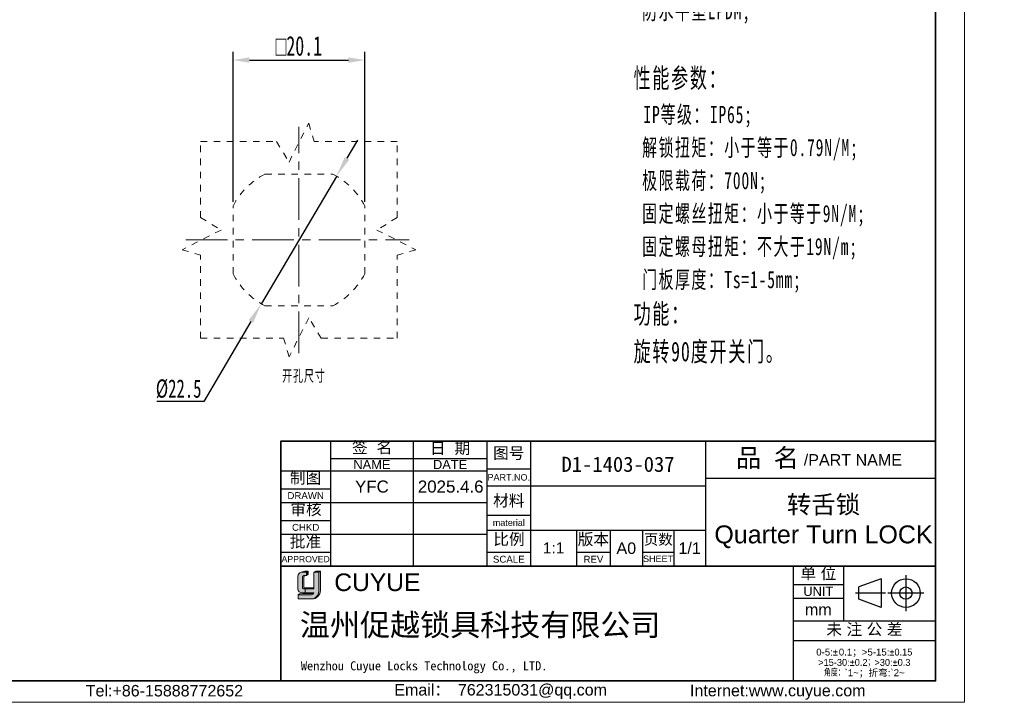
# Model space of a CAD drawing. Header units: millimetres. Extents: x 2948 to 3214, y 1377 to 1606.
# Tile 6 of 12: x 3064 to 3214, y 1377 to 1481. Entities that reach past the tile are written whole.
import ezdxf

# ---------------------------------------------------------------- set-up
doc = ezdxf.new("R2010")
doc.units = ezdxf.units.MM
doc.linetypes.add('CENTER', pattern=[10.15999984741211, 6.349999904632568, -1.269999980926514, 1.269999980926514, -1.269999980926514])
doc.linetypes.add('虚线', pattern=[2, 1, -1])
doc.layers.get('Defpoints').update_dxf_attribs({"lineweight": 18})
for name, color, linetype, lineweight in [('0007', 7, 'Continuous', 5), ('中心线层', 1, 'CENTER', 18), ('实线层', 7, 'Continuous', 25), ('尺寸线层', 3, 'Continuous', 18), ('粗实线层', 7, 'Continuous', 35), ('细实线层', 3, 'Continuous', 18), ('虚线层', 6, '虚线', 18)]:
    doc.layers.add(name, color=color, linetype=linetype, lineweight=lineweight)
doc.styles.add('ARIAL', font='arial.ttf')
doc.styles.get("Standard").update_dxf_attribs({"font": 'arial.ttf'})
doc.styles.add('TEXTSTYLE_2', font='arial.ttf')
doc.styles.add('TEXTSTYLE_3', font='arial.ttf')
doc.styles.add('TEXTSTYLE_4', font='arial.ttf')
doc.styles.add('标准', font='txt', dxfattribs={"width": 0.667})
doc.dimstyles.new('对齐', dxfattribs={"dimtxt": 3, "dimasz": 2.5, "dimexe": 1.25, "dimexo": 0.625, "dimtad": 1, "dimdsep": 46, "dimtxsty": '标准', "dimcen": 2.5, "dimdle": 5, "dimclrd": 3, "dimclre": 3, "dimclrt": 3, "dimadec": 0, "dimazin": 0, "dimtfac": 1, "dimtmove": 0, "dimatfit": 3, "dimfxl": 1, "dimtolj": 1, "dimarcsym": 0})
doc.dimstyles.new('标准', dxfattribs={"dimscale": 0.8, "dimtxt": 3.5, "dimasz": 4, "dimexe": 2, "dimexo": 0, "dimtad": 1, "dimdec": 1, "dimdsep": 46, "dimtxsty": '标准', "dimblk": '_CAXARROW', "dimcen": 0, "dimdle": 8, "dimazin": 2, "dimtfac": 0.707107, "dimtmove": 0, "dimatfit": 3, "dimfxl": 1, "dimtolj": 1, "dimarcsym": 1})

# ---------------------------------------------------------------- blocks, each defined once
blk = doc.blocks.new('_CAXARROW')
blk.add_hatch(color=0).paths.add_polyline_path([(0, 0), (-1, 0.125), (-1, -0.125)], flags=0)
blk = doc.blocks.new('*D21')
at = {"layer": 'Defpoints', "color": 0, "transparency": 16777216}
for p in [(3112.499888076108, 1457.480304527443), (3101.074962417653, 1438.096778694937)]:
    blk.add_point(p, dxfattribs=at)
at = {"layer": '尺寸线层', "color": 0, "linetype": 'Continuous', "lineweight": -2, "transparency": 16777216}
for p, q in [((3114.124766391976, 1460.237072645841), (3115.749644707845, 1462.993840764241)), ((3112.499888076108, 1457.480304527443), (3101.074962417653, 1438.096778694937)), ((3099.450084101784, 1435.340010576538), (3092.273438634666, 1423.164115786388)), ((3092.273438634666, 1423.164115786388), (3085.104332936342, 1423.164115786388))]:
    blk.add_line(p, q, dxfattribs=at)
at = {"layer": '尺寸线层', "color": 0, "lineweight": -2, "transparency": 16777216, "xscale": 3.2, "yscale": 3.2, "zscale": 3.2}
for p, rotation in [((3112.499888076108, 1457.480304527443), 239.4842980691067), ((3101.074962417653, 1438.096778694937), 59.48429806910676)]:
    blk.add_blockref('_CAXARROW', p, dxfattribs=dict(at, rotation=rotation))
at = {"layer": '尺寸线层', "color": 0, "transparency": 16777216, "insert": (3088.438885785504, 1425.064115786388), "char_height": 2.8, "width": 22.96026396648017, "attachment_point": 5, "style": '标准'}
blk.add_mtext('\\A1;%%C22.5', dxfattribs=at)
blk = doc.blocks.new('*D30')
at = {"layer": 'Defpoints', "color": 0, "transparency": 16777216}
for p in [(3116.837425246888, 1475.22363454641), (3096.73742524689, 1452.976026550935), (3116.837425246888, 1452.976026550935)]:
    blk.add_point(p, dxfattribs=at)
at = {"layer": '尺寸线层', "color": 3, "linetype": 'Continuous', "lineweight": -2, "transparency": 16777216}
for p, q in [((3096.73742524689, 1453.601026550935), (3096.73742524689, 1476.47363454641)), ((3116.837425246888, 1453.601026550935), (3116.837425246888, 1476.47363454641)), ((3099.23742524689, 1475.22363454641), (3114.337425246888, 1475.22363454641))]:
    blk.add_line(p, q, dxfattribs=at)
at = {"layer": '尺寸线层', "color": 3, "transparency": 16777216}
for points in [[(3099.23742524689, 1475.640301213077), (3099.23742524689, 1474.806967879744), (3096.73742524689, 1475.22363454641)], [(3114.337425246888, 1475.640301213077), (3114.337425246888, 1474.806967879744), (3116.837425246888, 1475.22363454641)]]:
    blk.add_solid(points, dxfattribs=at)
at = {"layer": '尺寸线层', "color": 3, "transparency": 16777216, "insert": (3106.787425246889, 1477.364403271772), "char_height": 3, "attachment_point": 5, "style": '标准'}
blk.add_mtext('\\A1;{\\fAMGDT|b0|i0|c134|p34;o}20.1', dxfattribs=at)

msp = doc.modelspace()

# ---------------------------------------------------------------- hatches: boundary and pattern name
at = {"layer": '实线层'}
h = msp.add_hatch(color=30, dxfattribs=at)
edge = h.paths.add_edge_path(flags=0)
edge.add_arc((3107.594209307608, 1396.346362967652), 0.2507087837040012, 103.89623382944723, 180.1196323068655, ccw=False)
edge.add_line((3107.533998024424, 1396.589734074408), (3107.925994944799, 1396.589734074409))
edge.add_line((3107.925994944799, 1396.589734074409), (3107.925994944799, 1397.126149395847))
edge.add_line((3107.925994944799, 1397.126149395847), (3107.138209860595, 1397.126149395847))
edge.add_arc((3107.385050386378, 1396.386302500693), 0.7799382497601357, 108.450622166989, 173.4013944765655)
edge.add_line((3106.610278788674, 1396.475927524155), (3106.610278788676, 1394.581587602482))
edge.add_arc((3107.277649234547, 1394.643760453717), 0.6702602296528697, 185.3223660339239, 272.7233690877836)
edge.add_line((3107.309495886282, 1393.974257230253), (3107.729486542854, 1393.974257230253))
edge.add_line((3107.729486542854, 1393.974257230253), (3107.729486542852, 1394.581587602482))
edge.add_line((3107.729486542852, 1394.581587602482), (3107.54042097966, 1394.581587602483))
edge.add_arc((3107.524655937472, 1394.762206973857), 0.1813060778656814, 177.6597996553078, 274.9883187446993, ccw=False)
edge.add_line((3107.343501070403, 1394.769610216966), (3107.343501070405, 1396.345839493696))
h = msp.add_hatch(color=254, dxfattribs=at)
h.paths.add_polyline_path([(3107.711169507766, 1397.285699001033), (3107.138209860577, 1397.126149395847), (3107.925994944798, 1397.126149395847), (3108.196932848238, 1397.285699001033)], flags=0)
h.paths.add_polyline_path([(3109.079909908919, 1397.126149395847), (3109.847384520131, 1397.126149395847), (3110.072937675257, 1397.285699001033), (3109.362816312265, 1397.285699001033)], flags=0)
msp.add_hatch(color=251, dxfattribs=at).paths.add_polyline_path([(3107.925994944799, 1396.589734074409), (3108.196932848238, 1396.795599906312), (3108.196932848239, 1397.285699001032), (3107.925994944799, 1397.126149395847)], flags=0)
h = msp.add_hatch(color=251, dxfattribs=at)
edge = h.paths.add_edge_path(flags=0)
edge.add_line((3110.072937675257, 1397.285699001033), (3109.847384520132, 1397.126149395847))
edge.add_line((3109.847384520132, 1397.126149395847), (3109.847384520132, 1394.313495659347))
edge.add_arc((3108.574395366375, 1394.263844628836), 1.273957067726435, -71.7415424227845, 2.233603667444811, ccw=False)
edge.add_arc((3108.762450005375, 1394.347860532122), 1.310938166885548, 279.2658368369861, 358.4978790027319)
edge.add_line((3110.072937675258, 1394.313495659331), (3110.072937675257, 1397.285699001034))
h = msp.add_hatch(color=251, dxfattribs=at)
edge = h.paths.add_edge_path(flags=0)
edge.add_line((3107.52430159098, 1394.878687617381), (3107.52430159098, 1396.345839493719))
edge.add_arc((3107.775009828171, 1396.346362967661), 0.2507087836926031, 103.89623382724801, 180.1196323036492, ccw=False)
edge.add_line((3107.714798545, 1396.589734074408), (3107.533998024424, 1396.589734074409))
edge.add_arc((3107.594209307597, 1396.346362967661), 0.250708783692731, 103.8962338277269, 180.1196323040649)
edge.add_line((3107.343501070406, 1396.345839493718), (3107.343501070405, 1394.769610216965))
edge.add_arc((3107.524655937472, 1394.762206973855), 0.1813060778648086, 177.6597996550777, 274.9883187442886)
edge.add_line((3107.540420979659, 1394.581587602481), (3109.07990990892, 1394.581587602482))
edge.add_line((3109.079909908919, 1394.581587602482), (3109.079909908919, 1394.734212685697))
edge.add_line((3109.079909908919, 1394.734212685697), (3107.640012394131, 1394.734212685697))
edge.add_arc((3107.666751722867, 1394.874202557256), 0.1425207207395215, 178.1966309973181, 259.1862447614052, ccw=False)
h = msp.add_hatch(color=251, dxfattribs=at)
edge = h.paths.add_edge_path(flags=0)
edge.add_line((3106.856425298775, 1393.829936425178), (3106.695051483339, 1393.652338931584))
edge.add_line((3106.695051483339, 1393.652338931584), (3108.697120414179, 1393.652338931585))
edge.add_arc((3108.623770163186, 1394.128103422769), 0.481385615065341, 278.764480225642, 323.8869948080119)
edge.add_line((3109.012660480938, 1393.844384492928), (3106.856425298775, 1393.829936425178))
at = {"layer": '尺寸线层'}
h = msp.add_hatch(color=179, dxfattribs=at)
edge = h.paths.add_edge_path(flags=0)
edge.add_line((3109.847384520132, 1397.126149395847), (3109.07990990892, 1397.126149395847))
edge.add_line((3109.07990990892, 1397.126149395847), (3109.07990990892, 1394.581587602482))
edge.add_line((3109.079909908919, 1394.581587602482), (3107.729486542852, 1394.581587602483))
edge.add_line((3107.729486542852, 1394.581587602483), (3107.729486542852, 1393.974257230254))
edge.add_line((3107.729486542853, 1393.974257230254), (3109.07990990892, 1393.974257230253))
edge.add_arc((3108.623770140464, 1394.128103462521), 0.4813856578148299, 278.7644821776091, 341.3618445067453, ccw=False)
edge.add_line((3108.697120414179, 1393.652338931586), (3106.695051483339, 1393.652338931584))
edge.add_line((3106.695051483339, 1393.652338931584), (3106.695051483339, 1393.037111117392))
edge.add_line((3106.695051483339, 1393.037111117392), (3108.740204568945, 1393.037111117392))
edge.add_arc((3108.762450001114, 1394.347860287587), 1.310937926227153, 269.0276957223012, 279.2658387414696)
edge.add_arc((3108.574395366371, 1394.263844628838), 1.273957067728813, 288.2584575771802, 362.2336036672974)
edge.add_line((3109.84738452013, 1394.313495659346), (3109.847384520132, 1397.126149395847))

# ---------------------------------------------------------------- linework, layer by layer
at = {"color": 0, "linetype": 'Continuous'}
for p, q in [((3104.026364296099, 1417.079657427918), (3104.026364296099, 1398.290849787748)), ((3111.605694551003, 1417.078339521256), (3111.605694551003, 1398.060177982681)), ((3124.237683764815, 1417.078339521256), (3124.237683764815, 1398.060177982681)), ((3135.465465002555, 1417.094560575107), (3135.465465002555, 1398.006221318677)), ((3135.466118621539, 1417.078339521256), (3135.466118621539, 1398.060177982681)), ((3142.132348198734, 1417.094560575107), (3142.132348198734, 1398.006221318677)), ((3168.79742193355, 1417.079070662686), (3168.79742193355, 1397.990731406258)), ((3168.799880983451, 1417.094560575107), (3168.799880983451, 1398.006221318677)), ((3135.465465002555, 1412.883897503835), (3142.132348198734, 1412.883897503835)), ((3168.79742193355, 1411.464853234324), (3203.910698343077, 1411.464853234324)), ((3135.465465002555, 1410.287321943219), (3168.799880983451, 1410.287321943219)), ((3135.465465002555, 1405.795948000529), (3142.132348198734, 1405.795948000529)), ((3135.465465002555, 1403.550261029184), (3168.799880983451, 1403.550261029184)), ((3149.150119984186, 1403.550261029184), (3149.150119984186, 1398.006221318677)), ((3154.273093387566, 1403.550261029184), (3154.273093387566, 1398.006221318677)), ((3159.185533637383, 1403.550261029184), (3159.185533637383, 1398.006221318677)), ((3163.95761845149, 1403.550261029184), (3163.95761845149, 1398.006221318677)), ((3135.465465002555, 1400.181730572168), (3142.132348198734, 1400.181730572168)), ((3149.150119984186, 1400.181730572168), (3154.273093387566, 1400.181730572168)), ((3159.185533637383, 1400.181730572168), (3163.95761845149, 1400.181730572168)), ((3168.79742193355, 1398.006221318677), (3168.799880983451, 1398.006221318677)), ((3182.155674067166, 1398.060177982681), (3182.155674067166, 1380.586234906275)), ((3182.155742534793, 1398.054548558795), (3182.155742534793, 1380.510427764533)), ((3189.87529149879, 1398.054548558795), (3189.87529149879, 1389.703400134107)), ((3195.621066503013, 1396.110510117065), (3192.191849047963, 1394.86872181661)), ((3195.621066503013, 1396.110510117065), (3195.621066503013, 1391.739414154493)), ((3199.379791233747, 1396.672992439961), (3199.379791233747, 1391.176931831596)), ((3182.155742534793, 1395.247439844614), (3189.87529149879, 1395.247439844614)), ((3196.242148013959, 1393.924962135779), (3191.706431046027, 1393.924962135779)), ((3192.191849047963, 1392.981202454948), (3192.191849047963, 1394.86872181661)), ((3202.12782153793, 1393.924962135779), (3196.631760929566, 1393.924962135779)), ((3182.155742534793, 1393.142108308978), (3189.87529149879, 1393.142108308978)), ((3195.621066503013, 1391.739414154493), (3192.191849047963, 1392.981202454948)), ((3182.155742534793, 1389.703400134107), (3203.910835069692, 1389.703400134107)), ((3182.155742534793, 1386.685758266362), (3203.910835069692, 1386.685758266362))]:
    msp.add_line(p, q, dxfattribs=at)
at = {"linetype": 'Continuous'}
for p, q in [((3111.605694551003, 1414.481763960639), (3135.466118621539, 1414.481763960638)), ((3104.026501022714, 1412.586965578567), (3135.466118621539, 1412.586965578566)), ((3104.026501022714, 1409.850034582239), (3111.605694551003, 1409.850034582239)), ((3104.026501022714, 1407.744703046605), (3135.466118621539, 1407.744703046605)), ((3104.026501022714, 1405.007772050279), (3111.605694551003, 1405.007772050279)), ((3104.026501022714, 1402.902440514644), (3135.466118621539, 1402.902440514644)), ((3104.026501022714, 1400.165509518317), (3111.605694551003, 1400.165509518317))]:
    msp.add_line(p, q, dxfattribs=at)
at = {"color": 0, "linetype": 'Continuous'}
for radius in [2.18554798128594, 0.9437596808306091]:
    msp.add_circle((3199.379791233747, 1393.924962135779), radius, dxfattribs=at)
at = {"layer": '0007'}
for p, q in [((3107.138209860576, 1397.126149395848), (3107.711169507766, 1397.285699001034)), ((3107.138209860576, 1397.126149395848), (3107.925994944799, 1397.126149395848)), ((3107.711169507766, 1397.285699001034), (3108.196932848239, 1397.285699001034)), ((3107.925994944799, 1397.126149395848), (3108.196932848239, 1397.285699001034)), ((3107.925994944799, 1396.589734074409), (3107.925994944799, 1397.126149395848)), ((3108.196932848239, 1396.795599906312), (3108.196932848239, 1397.285699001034)), ((3109.079909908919, 1397.126149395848), (3109.362816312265, 1397.285699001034)), ((3109.079909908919, 1397.126149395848), (3109.847384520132, 1397.126149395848)), ((3109.079909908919, 1394.581587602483), (3109.079909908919, 1397.126149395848)), ((3109.362816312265, 1397.285699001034), (3110.072937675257, 1397.285699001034)), ((3109.847384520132, 1397.126149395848), (3110.072937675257, 1397.285699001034)), ((3109.847384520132, 1397.126149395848), (3109.847384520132, 1394.313495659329)), ((3110.072937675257, 1397.285699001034), (3110.072937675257, 1394.313495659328)), ((3106.610278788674, 1394.581587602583), (3106.610278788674, 1396.475927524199)), ((3107.343501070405, 1394.769610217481), (3107.343501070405, 1396.345839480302)), ((3107.52430159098, 1394.878687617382), (3107.52430159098, 1396.345839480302)), ((3107.533998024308, 1396.589734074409), (3107.925994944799, 1396.589734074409)), ((3107.925994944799, 1396.589734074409), (3108.196932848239, 1396.795599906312)), ((3106.695051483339, 1393.652338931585), (3106.856425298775, 1393.829936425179)), ((3106.856425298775, 1393.829936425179), (3109.012660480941, 1393.844384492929)), ((3107.309495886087, 1393.974257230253), (3109.079909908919, 1393.974257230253)), ((3107.540420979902, 1394.581587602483), (3109.079909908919, 1394.581587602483)), ((3107.640012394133, 1394.734212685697), (3109.079909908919, 1394.734212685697)), ((3107.729486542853, 1394.581587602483), (3107.729486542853, 1393.974257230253)), ((3106.695051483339, 1393.037111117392), (3106.695051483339, 1393.652338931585)), ((3106.695051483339, 1393.652338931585), (3108.697120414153, 1393.652338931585)), ((3106.695051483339, 1393.037111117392), (3108.740204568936, 1393.037111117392))]:
    msp.add_line(p, q, dxfattribs=at)
for centre, radius, start, end in [((3107.385050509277, 1396.38630240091), 0.7799383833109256, 108.4506284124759, 173.401388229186), ((3107.594209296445, 1396.346362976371), 0.2507087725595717, 103.8962318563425, 180.1196373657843), ((3107.77500981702, 1396.346362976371), 0.2507087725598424, 103.8962318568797, 180.1196373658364), ((3107.277649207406, 1394.64376042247), 0.6702601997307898, 185.3223635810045, 272.7233715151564), ((3107.524655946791, 1394.762206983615), 0.181306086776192, 177.6598026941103, 274.988315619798), ((3107.666751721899, 1394.874202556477), 0.1425207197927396, 178.1966306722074, 259.1862450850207), ((3108.62377013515, 1394.128103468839), 0.481385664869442, 278.7644826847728, 341.3618439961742), ((3108.762449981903, 1394.347860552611), 1.310938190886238, 269.0276967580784, 358.497878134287), ((3108.574395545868, 1394.2638445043), 1.2739568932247, 288.2424993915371, 2.233609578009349)]:
    msp.add_arc(centre, radius, start, end, dxfattribs=at)
at = {"layer": '中心线层'}
for p, q in [((3106.787425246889, 1430.519495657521), (3106.787425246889, 1465.057587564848)), ((3089.518379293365, 1447.788541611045), (3123.617587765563, 1447.788541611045))]:
    msp.add_line(p, q, dxfattribs=at)
at = {"layer": '粗实线层'}
for p, q in [((3104.026501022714, 1398.060177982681), (3182.155674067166, 1398.060177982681)), ((3182.155742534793, 1398.054548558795), (3203.910835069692, 1398.054548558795))]:
    msp.add_line(p, q, dxfattribs=at)
msp.add_lwpolyline([(2963.399369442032, 1557.1039581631), (3203.910835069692, 1557.1039581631), (3203.910835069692, 1380.52792293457), (2963.399369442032, 1380.52792293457)], close=True, dxfattribs=at)
msp.add_lwpolyline([(3203.910698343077, 1417.079070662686), (3164.95742193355, 1417.079070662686), (3104.026501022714, 1417.078339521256), (3104.026501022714, 1380.510427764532)], dxfattribs=at)
at = {"layer": '细实线层'}
msp.add_lwpolyline([(2947.762164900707, 1561.490065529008), (3208.296942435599, 1561.490065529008), (3208.296942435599, 1377.273556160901), (2947.762164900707, 1377.273556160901)], close=True, dxfattribs=at)
at = {"layer": '虚线层'}
for p, q in [((3105.275527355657, 1459.669662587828), (3108.281787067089, 1465.603069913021)), ((3108.281787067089, 1465.603069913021), (3109.128878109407, 1462.788541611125)), ((3091.787425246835, 1462.788541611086), (3103.376836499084, 1462.788541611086)), ((3091.787425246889, 1451.19913035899), (3091.787425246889, 1462.788541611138)), ((3103.376836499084, 1462.788541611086), (3105.275527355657, 1459.669662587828)), ((3121.787425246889, 1462.788541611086), (3109.128878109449, 1462.788541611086)), ((3121.787425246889, 1451.19913035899), (3121.787425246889, 1462.788541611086)), ((3101.633543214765, 1457.838541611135), (3111.941307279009, 1457.838541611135)), ((3096.73742524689, 1442.634659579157), (3096.73742524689, 1452.976026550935)), ((3116.837425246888, 1442.634659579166), (3116.837425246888, 1452.976026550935)), ((3091.787425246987, 1451.19913035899), (3094.906304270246, 1449.300439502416)), ((3121.787425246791, 1451.19913035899), (3118.668546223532, 1449.300439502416)), ((3094.906304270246, 1449.300439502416), (3088.972896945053, 1446.294179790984)), ((3118.668546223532, 1449.300439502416), (3124.601953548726, 1446.294179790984)), ((3088.972896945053, 1446.294179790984), (3091.787425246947, 1445.447088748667)), ((3091.787425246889, 1432.788541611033), (3091.787425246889, 1445.447088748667)), ((3124.601953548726, 1446.294179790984), (3121.787425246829, 1445.447088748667)), ((3121.787425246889, 1432.788541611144), (3121.787425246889, 1445.447088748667)), ((3101.59994030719, 1437.738541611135), (3111.941307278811, 1437.738541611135)), ((3108.299323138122, 1435.907420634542), (3105.293063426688, 1429.974013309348)), ((3110.198013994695, 1432.788541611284), (3108.299323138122, 1435.907420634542)), ((3091.787425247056, 1432.788541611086), (3104.445972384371, 1432.788541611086)), ((3105.293063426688, 1429.974013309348), (3104.445972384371, 1432.788541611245)), ((3110.198013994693, 1432.788541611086), (3121.787425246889, 1432.788541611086))]:
    msp.add_line(p, q, dxfattribs=at)
for centre, radius, start, end in [((3106.78742524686, 1447.788541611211), 11.29999999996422, 117.2660444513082, 152.7339555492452), ((3106.787425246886, 1447.788541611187), 11.30000000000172, 27.26604445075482, 62.73395554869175), ((3106.787425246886, 1447.788541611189), 11.29999999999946, 207.2660444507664, 242.7339555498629), ((3106.787425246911, 1447.788541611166), 11.29999999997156, 297.2660444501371, 332.7339555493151)]:
    msp.add_arc(centre, radius, start, end, dxfattribs=at)

# ---------------------------------------------------------------- texts
at = {"color": 0, "linetype": 'Continuous', "attachment_point": 2, "line_spacing_factor": 0.8999999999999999}
for s, insert, char_height, width, style in [('签  名', (3117.95074003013, 1417.012925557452), 1.754442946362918, 7.716807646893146, 'TEXTSTYLE_2'), ('日  期', (3129.837181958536, 1416.922041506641), 1.754442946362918, 7.716807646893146, 'TEXTSTYLE_2'), ('{\\fSimSun|b0|i0|c0|p34;品 名}', (3178.251696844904, 1415.950022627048), 2.807108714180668, 10.28542177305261, 'TEXTSTYLE_2'), ('图号', (3138.798906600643, 1416.154327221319), 1.754442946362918, 5.139969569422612, 'TEXTSTYLE_2'), ('/PART NAME', (3191.287713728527, 1415.122698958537), 1.754442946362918, 14.94211446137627, 'TEXTSTYLE_3'), ('PART.NO.', (3138.798906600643, 1412.076853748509), 0.9824880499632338, 6.468350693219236, 'TEXTSTYLE_3'), ('材料', (3138.798906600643, 1408.918856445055), 1.754442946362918, 5.139969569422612, 'TEXTSTYLE_2'), ('material', (3138.798906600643, 1405.164348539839), 0.9824880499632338, 6.165203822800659, 'TEXTSTYLE_3'), ('比例', (3138.828080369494, 1403.034728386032), 1.754442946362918, 5.139969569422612, 'TEXTSTYLE_2'), ('版本', (3151.711606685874, 1403.023677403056), 1.754442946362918, 5.139969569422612, 'TEXTSTYLE_2'), ('页数', (3161.596760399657, 1402.924668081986), 1.614087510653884, 4.728772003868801, 'TEXTSTYLE_2'), ('A0', (3156.729313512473, 1401.655462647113), 1.754442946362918, 2.576838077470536, 'TEXTSTYLE_2'), ('1/1', (3166.378749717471, 1401.655462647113), 1.754442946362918, 3.865257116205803, 'TEXTSTYLE_2'), ('SCALE', (3138.798906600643, 1399.620308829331), 1.05266576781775, 4.813304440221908, 'TEXTSTYLE_3'), ('REV', (3151.711606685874, 1399.620308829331), 1.05266576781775, 2.283474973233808, 'TEXTSTYLE_4'), ('SHEET', (3161.571576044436, 1399.655397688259), 0.9824880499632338, 4.059511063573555, 'TEXTSTYLE_4'), ('单 位', (3186.015517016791, 1397.794621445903), 1.754442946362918, 6.428388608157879, 'TEXTSTYLE_2'), ('UNIT', (3186.015517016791, 1394.896551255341), 1.403554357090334, 4.565464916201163, 'TEXTSTYLE_3'), ('mm', (3186.015517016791, 1392.299975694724), 1.754442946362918, 4.069785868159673, 'TEXTSTYLE_3'), ('未 注 公 差', (3193.045531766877, 1389.27972900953), 1.754442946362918, 14.14519625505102, 'TEXTSTYLE_2'), ('{\\C256;Email\\fSimSun|b0|i0|c0|p34;： \\farial|b0|i0|c0|p34;762315031@qq.com}', (3137.556228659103, 1380.058827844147), 1.750941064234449, 35.56216927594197, 'TEXTSTYLE_3'), ('{\\C256;Internet:www.cuyue.com}', (3179.832796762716, 1379.944275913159), 1.750941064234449, 51.90110448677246, 'TEXTSTYLE_3')]:
    msp.add_mtext(s, dxfattribs=dict(at, insert=insert, char_height=char_height, width=width, style=style))
at = {"linetype": 'Continuous', "attachment_point": 2, "line_spacing_factor": 0.8999999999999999}
for s, insert, char_height, width, style in [('NAME', (3117.921689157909, 1414.236141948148), 1.403554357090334, 5.650741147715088, 'TEXTSTYLE_3'), ('DATE', (3129.851901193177, 1414.236141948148), 1.403554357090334, 5.217674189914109, 'TEXTSTYLE_3'), ('{\\fSimSun|b0|i0|c0|p34;制图}', (3107.793787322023, 1412.385467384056), 1.754442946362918, 5.139969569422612, 'TEXTSTYLE_2'), ('DRAWN', (3107.816097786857, 1409.323701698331), 1.05266576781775, 5.545083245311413, 'TEXTSTYLE_3'), ('审核', (3107.855897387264, 1407.591530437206), 1.754442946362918, 5.139969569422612, 'TEXTSTYLE_2'), ('CHKD', (3107.816097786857, 1404.481439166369), 1.05266576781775, 4.159790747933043, 'TEXTSTYLE_3'), ('批准', (3107.784409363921, 1402.632847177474), 1.754442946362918, 5.139969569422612, 'TEXTSTYLE_2'), ('APPROVED', (3107.816097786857, 1399.586543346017), 0.9473991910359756, 7.339702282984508, 'TEXTSTYLE_3'), ('Tel:+86-15888772652', (3086.269093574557, 1379.917785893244), 1.750941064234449, 24.85569542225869, 'TEXTSTYLE_3')]:
    msp.add_mtext(s, dxfattribs=dict(at, insert=insert, char_height=char_height, width=width, style=style))
at = {"color": 0, "lineweight": 13, "insert": (3155.464885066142, 1413.555164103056), "char_height": 2.304, "width": 44.44178955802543, "attachment_point": 5}
msp.add_mtext('{\\fFangSong|b0|i0|c134|p34;\\C3;D1-1403-037}', dxfattribs=at)
at = {"color": 0, "insert": (3186.805962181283, 1404.785007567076), "char_height": 2.73146806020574, "width": 62.48649061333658, "attachment_point": 5, "style": 'ARIAL'}
msp.add_mtext('{\\fFangSong|b0|i0|c0|p34;转舌锁\\P}Quarter Turn LOCK', dxfattribs=at)
at = {"color": 0, "insert": (3145.641234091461, 1400.827711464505), "char_height": 1.680903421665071, "width": 11.69628630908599, "attachment_point": 5}
msp.add_mtext('1:1', dxfattribs=at)
at = {"color": 7, "linetype": 'Continuous', "attachment_point": 1, "line_spacing_factor": 0.8999999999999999}
for s, insert, char_height, width, style in [('CUYUE', (3112.181125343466, 1396.927262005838), 2.688, 29.95307687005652, 'TEXTSTYLE_2'), ('{\\fsimsun|b0|i0|c0|p34;\\C0;Wenzhou Cuyue Locks Technology Co., LTD.}', (3107.084280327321, 1383.531839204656), 1.3824, 57.70020964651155, 'TEXTSTYLE_3')]:
    msp.add_mtext(s, dxfattribs=dict(at, insert=insert, char_height=char_height, width=width, style=style))
at = {"color": 0, "linetype": 'Continuous', "lineweight": 13, "insert": (3193.033288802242, 1385.457648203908), "char_height": 1.050564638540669, "width": 21.35581969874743, "attachment_point": 2, "line_spacing_factor": 0.8999999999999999, "style": 'TEXTSTYLE_2'}
msp.add_mtext('0-5:{\\Fgdt,gbcbig.shx;`\\fsimsun|b0|i0|c0|p34;\\W0.16667; \\farial|b0|i0|c0|p34;\\W1;0.1\\fsimsun|b0|i0|c0|p34;；}>5-15:{\\Fgdt,gbcbig.shx;`0.15\\P>15-30:`0.2；>30:`0.3\\P角度：}`1~{\\fsimsun|b0|i0|c0|p34;；折弯}:`2~', dxfattribs=at)
at = {"layer": 'Defpoints', "char_height": 1.8432, "width": 10.52665767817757, "attachment_point": 5}
for s, insert in [('YFC', (3117.921689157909, 1410.165834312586)), ('2025.4.6', (3129.937478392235, 1410.165834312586))]:
    msp.add_mtext(s, dxfattribs=dict(at, insert=insert))
at = {"layer": '尺寸线层', "attachment_point": 1, "line_spacing_factor": 1.150569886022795, "style": '标准'}
for s, insert, char_height, width in [('{\\H1.14286x;\\T1.1;技术要求：\\P \\H0.875x;锁壳、锁芯、锁舌、螺母：SUS316^I\\P O圈NBR,\\P 防水平垫EPDM;\\P\\P\\H1.14286x;性能参数：\\P \\H0.875x;IP等级：IP65;\\P 解锁扭矩：小于等于0.79N/M;\\P 极限载荷：700N;\\P 固定螺丝扭矩：小于等于9N/M;\\P 固定螺母扭矩：不大于19N/m;\\P 门板厚度：Ts=1-5mm;\\P\\H1.14286x;功能：\\P旋转90度开关门。}', (3157.836754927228, 1499.882814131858), 2.625, 85.30840781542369), ('\\T1.1;开孔尺寸', (3104.219578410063, 1427.947886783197), 1.75, 21.68990011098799)]:
    msp.add_mtext(s, dxfattribs=dict(at, insert=insert, char_height=char_height, width=width))
at = {"layer": '尺寸线层', "color": 6, "insert": (3106.939999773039, 1390.762471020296), "char_height": 3.36, "width": 71.48750424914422, "attachment_point": 1}
msp.add_mtext('{\\C0;温州促越锁具科技有限公司}', dxfattribs=at)

# ---------------------------------------------------------------- dimensions: what is measured, and where the dimension line sits
at = {"layer": '尺寸线层'}
dim = msp.add_linear_dim(base=(3116.837425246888, 1475.22363454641), p1=(3096.73742524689, 1452.976026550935), p2=(3116.837425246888, 1452.976026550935), angle=180, text='{\\fAMGDT|b0|i0|c134|p34;o}<>', dimstyle='对齐', override={"dimarcsym": 1}, dxfattribs=at)
dim.commit()
dim.dimension.update_dxf_attribs({"geometry": '*D30', "text_midpoint": (3106.787425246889, 1477.364403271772)})
dim = msp.add_diameter_dim_2p(p1=(3112.499888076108, 1457.480304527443), p2=(3101.074962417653, 1438.096778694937), dimstyle='标准', override={"dimtoh": 1, "dimpost": '%%C<>', "dimsah": 1, "dimatfit": 1, "dimtzin": 8}, dxfattribs=at)
dim.commit()
dim.dimension.update_dxf_attribs({"geometry": '*D21', "text_midpoint": (3088.438885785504, 1423.164115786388), "dimtype": 163})

doc.saveas('drawing.dxf')
